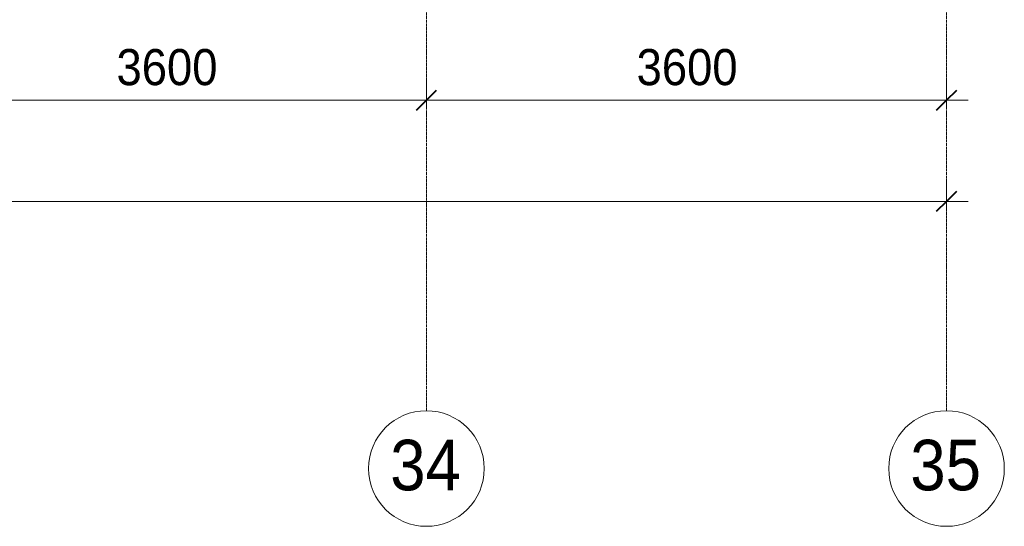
# Model space of a CAD drawing. Header units: millimetres. Extents: x 106966 to 201968, y 7718 to 228773.
# Tile 24 of 44: x 130335 to 137150, y 11226 to 14732. Entities that reach past the tile are written whole.
import ezdxf

# ---------------------------------------------------------------- set-up
doc = ezdxf.new("R2010")
doc.units = ezdxf.units.MM
doc.linetypes.add('Линия сетки', pattern=[25, 20, -2.5, 0, -2.5])
for name, color, linetype, lineweight in [('Оси', 7, 'Continuous', 9), ('Размеры', 7, 'Continuous', 9), ('Размеры-100', 7, 'Continuous', 9)]:
    doc.layers.add(name, color=color, linetype=linetype, lineweight=lineweight)
doc.styles.add('Arial', font='arial.ttf', dxfattribs={"width": 0.9, "height": 250})
doc.styles.add('Arial_1', font='arial.ttf', dxfattribs={"width": 0.9, "height": 350})
doc.dimstyles.new('Основной_2_5_мм', dxfattribs={"dimscale": 304.8, "dimtxt": 255.06485, "dimasz": 0.463911, "dimexe": 0.492126, "dimexo": 0.492126, "dimgap": 0.098425, "dimtad": 1, "dimdec": 0, "dimdsep": 46, "dimtxsty": 'Arial', "dimblk1": 'OBLIQUE', "dimblk2": 'OBLIQUE', "dimsah": 1, "dimcen": 0.09, "dimdle": 0.492126, "dimazin": 2, "dimtfac": 1, "dimtdec": 4, "dimtix": 1, "dimtmove": 0, "dimatfit": 3, "dimfxl": 1, "dimtvp": 1, "dimtolj": 1, "dimtzin": 0, "dimlwd": 20, "dimlwe": 20, "dimarcsym": 2})

# ---------------------------------------------------------------- blocks, each defined once
blk = doc.blocks.new('Ось сетки - Круг_Ø8 мм-6577-МКСС_К4_L24_81_300_')
at = {"layer": 'Оси', "lineweight": 20}
for start, end in [(360, 180), (180, 360)]:
    blk.add_arc((0, 0), 4, start, end, dxfattribs=at)
blk = doc.blocks.new('DIMBLOCK9-МКСС_К4_L24_81_300_')
at = {"layer": 'Размеры-100', "lineweight": 20, "transparency": 16777216}
for p, q in [((129550, 14173.9), (129550, 14323.9)), ((133150, 14173.9), (133150, 14323.9)), ((129550, 14173.9), (133150, 14173.9)), ((129550, 14173.9), (129550, 14123.9)), ((133150, 14173.9), (133150, 14123.9))]:
    blk.add_line(p, q, dxfattribs=at)
at = {"layer": 'Размеры-100', "lineweight": 40, "transparency": 16777216}
for p, q in [((129550, 14173.9), (129620.7, 14244.6)), ((133150, 14173.9), (133220.7, 14244.6)), ((129550, 14173.9), (129479.3, 14103.2)), ((133150, 14173.9), (133079.3, 14103.2))]:
    blk.add_line(p, q, dxfattribs=at)
at = {"layer": 'Размеры-100', "color": 0, "lineweight": 20, "transparency": 16777216, "insert": (131004.7, 14528.5), "char_height": 250, "width": 828.765, "attachment_point": 1, "line_spacing_factor": 0.941778, "style": 'Arial'}
blk.add_mtext('3600', dxfattribs=at)
blk = doc.blocks.new('_Oblique')
at = {"color": 0, "linetype": 'ByBlock', "lineweight": -2}
blk.add_line((-0.5, -0.5), (0.5, 0.5), dxfattribs=at)
blk = doc.blocks.new('DIMBLOCK10-МКСС_К4_L24_81_300_')
at = {"layer": 'Размеры-100', "lineweight": 20, "transparency": 16777216}
for p, q in [((133150, 14173.9), (133150, 14323.9)), ((136750, 14173.9), (136750, 14323.9)), ((133150, 14173.9), (136900, 14173.9)), ((133150, 14173.9), (133150, 14123.9)), ((136750, 14173.9), (136750, 14123.9))]:
    blk.add_line(p, q, dxfattribs=at)
at = {"layer": 'Размеры-100', "lineweight": 40, "transparency": 16777216}
for p, q in [((133150, 14173.9), (133220.7, 14244.6)), ((136750, 14173.9), (136820.7, 14244.6)), ((133150, 14173.9), (133079.3, 14103.2)), ((136750, 14173.9), (136679.3, 14103.2))]:
    blk.add_line(p, q, dxfattribs=at)
at = {"layer": 'Размеры-100', "color": 0, "lineweight": 20, "transparency": 16777216, "insert": (134604.7, 14528.5), "char_height": 250, "width": 828.765, "attachment_point": 1, "line_spacing_factor": 0.941778, "style": 'Arial'}
blk.add_mtext('3600', dxfattribs=at)
blk = doc.blocks.new('DIMBLOCK17-МКСС_К4_L24_81_300_')
at = {"layer": 'Размеры-100', "lineweight": 20, "transparency": 16777216}
for p, q in [((111550, 13473.9), (111550, 13623.9)), ((136750, 13473.9), (136750, 13623.9)), ((111400, 13473.9), (136900, 13473.9)), ((111550, 13473.9), (111550, 13423.9)), ((136750, 13473.9), (136750, 13423.9))]:
    blk.add_line(p, q, dxfattribs=at)
at = {"layer": 'Размеры-100', "lineweight": 40, "transparency": 16777216}
for p, q in [((111550, 13473.9), (111620.7, 13544.6)), ((136750, 13473.9), (136820.7, 13544.6)), ((111550, 13473.9), (111479.3, 13403.2)), ((136750, 13473.9), (136679.3, 13403.2))]:
    blk.add_line(p, q, dxfattribs=at)
at = {"layer": 'Размеры-100', "color": 0, "lineweight": 20, "transparency": 16777216, "insert": (123718.4, 13828.5), "char_height": 250, "width": 1035.956, "attachment_point": 1, "line_spacing_factor": 0.941778, "style": 'Arial'}
blk.add_mtext('25200', dxfattribs=at)

msp = doc.modelspace()

# ---------------------------------------------------------------- linework, layer by layer
at = {"layer": 'Оси', "linetype": 'Линия сетки'}
for p, q in [((133150, 12025.7), (133150, 33709.6)), ((136750, 12025.7), (136750, 33709.6))]:
    msp.add_line(p, q, dxfattribs=at)

# ---------------------------------------------------------------- block references
at = {"layer": 'Оси', "lineweight": 20, "xscale": 99.99999999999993, "yscale": 99.99999999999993, "zscale": 99.99999999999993}
for p in [(133150, 11625.7), (136750, 11625.7)]:
    msp.add_blockref('Ось сетки - Круг_Ø8 мм-6577-МКСС_К4_L24_81_300_', p, dxfattribs=at)

# ---------------------------------------------------------------- texts
at = {"layer": 'Оси', "char_height": 350, "width": 606.076, "attachment_point": 1, "style": 'Arial_1'}
for s, insert in [('34', (132899.4, 11824.7)), ('35', (136499.4, 11824.7))]:
    msp.add_mtext(s, dxfattribs=dict(at, insert=insert))

# ---------------------------------------------------------------- dimensions: what is measured, and where the dimension line sits
at = {"layer": 'Размеры', "lineweight": 20}
for base, p1, p2, override, picture, middle in [((133150, 14173.9), (129550, 14273.9), (133150, 14273.9), {"dimpost": '<>', "dimfxl": 3600}, 'DIMBLOCK9-МКСС_К4_L24_81_300_', (131350, 14331.6)), ((136750, 14173.9), (133150, 14273.9), (136750, 14273.9), {"dimpost": '<>', "dimfxl": 3600}, 'DIMBLOCK10-МКСС_К4_L24_81_300_', (134950, 14331.6)), ((136750, 13473.9), (111550, 13573.9), (136750, 13573.9), {"dimpost": '<>', "dimfxl": 25200}, 'DIMBLOCK17-МКСС_К4_L24_81_300_', (124150, 13631.6))]:
    dim = msp.add_linear_dim(base=base, p1=p1, p2=p2, dimstyle='Основной_2_5_мм', override=override, dxfattribs=at)
    dim.commit()
    dim.dimension.update_dxf_attribs({"geometry": picture, "text_midpoint": middle})

doc.saveas('drawing.dxf')
